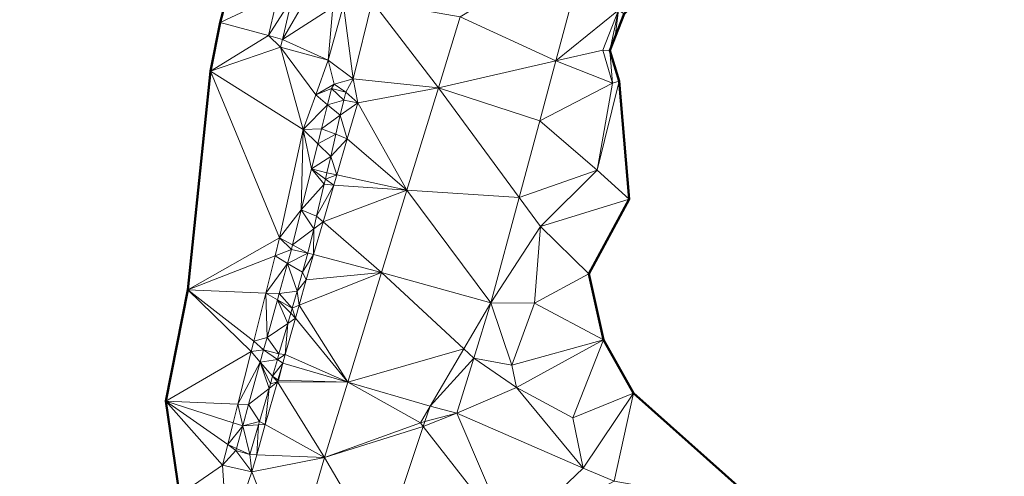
# Model space of a CAD drawing. Header units: metres. Extents: x 3490451 to 6981510, y 5754235 to 11509207.
# Tile 59 of 77: x 3490790 to 3490819, y 5754554 to 5754568. Entities that reach past the tile are written whole.
import ezdxf

# ---------------------------------------------------------------- set-up
doc = ezdxf.new("R2010")
doc.units = ezdxf.units.M
doc.layers.add('Kartierung-05$0$$VERB', color=7, linetype='Continuous', lineweight=18, true_color=0x82563a)

msp = doc.modelspace()

# ---------------------------------------------------------------- linework, layer by layer
at = {"layer": 'Kartierung-05$0$$VERB', "color": 1, "lineweight": 50, "ltscale": 0.02}
for points in [[(3490803.942, 5754597.942), (3490802.079, 5754591.652), (3490802.008, 5754591.465), (3490801.691, 5754588.407), (3490801.228, 5754586.32), (3490799.058, 5754578.319), (3490796.118, 5754570.066), (3490795.826, 5754569.039), (3490795.513, 5754567.863), (3490795.228, 5754566.415), (3490794.552, 5754559.891), (3490793.887, 5754556.569), (3490794.304, 5754553.776), (3490786.254, 5754554.191)], [(3490820.565, 5754597.014), (3490818.868, 5754592.409), (3490816.833, 5754589.009), (3490814.362, 5754586.241), (3490814.297, 5754581.695), (3490813.494, 5754579.049), (3490813.267, 5754577.502), (3490812.523, 5754575.018), (3490810.952, 5754572.038), (3490810.107, 5754570.828), (3490810.346, 5754570.227), (3490809.625, 5754569.136), (3490808.776, 5754569.341), (3490807.57, 5754568.117), (3490807.143, 5754567.028), (3490807.417, 5754566.11), (3490807.719, 5754562.597), (3490806.514, 5754560.361), (3490806.951, 5754558.396), (3490807.845, 5754556.805), (3490811.683, 5754553.39)]]:
    msp.add_lwpolyline(points, dxfattribs=at)
at = {"layer": 'Kartierung-05$0$$VERB'}
for points in [[(3490802.68, 5754568.029, 162.373), (3490805.531, 5754566.716, 162.326), (3490806.511, 5754570.355, 162.483)], [(3490805.531, 5754566.716, 162.326), (3490807.401, 5754568.235, 162.1), (3490806.511, 5754570.355, 162.483)], [(3490797.238, 5754568.678, 162.302), (3490795.513, 5754567.863, 162.409), (3490795.826, 5754569.039, 162.404)], [(3490797.238, 5754568.678, 162.302), (3490796.959, 5754567.472, 162.294), (3490795.513, 5754567.863, 162.409)], [(3490797.238, 5754568.678, 162.302), (3490796.959, 5754567.472, 162.294), (3490797.655, 5754568.572, 162.302)], [(3490796.959, 5754567.472, 162.294), (3490797.655, 5754568.572, 162.302), (3490797.374, 5754567.36, 162.294)], [(3490797.655, 5754568.572, 162.302), (3490797.374, 5754567.36, 162.294), (3490798.076, 5754568.578, 162.29)], [(3490797.374, 5754567.36, 162.294), (3490798.076, 5754568.578, 162.29), (3490798.88, 5754568.32, 162.27)], [(3490800.054, 5754568.49, 162.264), (3490799.197, 5754568.377, 162.252), (3490799.483, 5754566.184, 162.22)], [(3490800.054, 5754568.49, 162.264), (3490802.025, 5754565.913, 162.276), (3490799.483, 5754566.184, 162.22)], [(3490802.68, 5754568.029, 162.373), (3490800.054, 5754568.49, 162.264), (3490802.025, 5754565.913, 162.276)], [(3490797.374, 5754567.36, 162.294), (3490798.88, 5754568.32, 162.27), (3490798.738, 5754566.739, 162.22)], [(3490799.197, 5754568.377, 162.252), (3490798.738, 5754566.739, 162.22), (3490799.483, 5754566.184, 162.22)], [(3490798.88, 5754568.32, 162.27), (3490799.197, 5754568.377, 162.252), (3490798.738, 5754566.739, 162.22)], [(3490805.531, 5754566.716, 162.326), (3490807.401, 5754568.235, 162.1), (3490806.932, 5754567.037, 162.066)], [(3490807.143, 5754567.028, 160.863), (3490807.401, 5754568.235, 162.1), (3490806.932, 5754567.037, 162.066)], [(3490807.143, 5754567.028, 160.863), (3490807.306, 5754567.444, 160.88), (3490807.401, 5754568.235, 162.1)], [(3490807.401, 5754568.235, 162.1), (3490807.306, 5754567.444, 160.88), (3490807.57, 5754568.117, 160.91)], [(3490796.959, 5754567.472, 162.294), (3490795.228, 5754566.415, 162.388), (3490795.513, 5754567.863, 162.409)], [(3490802.68, 5754568.029, 162.373), (3490805.531, 5754566.716, 162.326), (3490802.025, 5754565.913, 162.276)], [(3490796.959, 5754567.472, 162.294), (3490795.228, 5754566.415, 162.388), (3490797.31, 5754567.122, 162.284)], [(3490796.959, 5754567.472, 162.294), (3490797.374, 5754567.36, 162.294), (3490797.31, 5754567.122, 162.284)], [(3490797.374, 5754567.36, 162.294), (3490797.31, 5754567.122, 162.284), (3490798.738, 5754566.739, 162.22)], [(3490807.143, 5754567.028, 160.863), (3490807.143, 5754567.028, 160.863), (3490807.306, 5754567.444, 160.88)], [(3490795.228, 5754566.415, 162.388), (3490797.31, 5754567.122, 162.284), (3490797.993, 5754564.668, 162.049)], [(3490798.365, 5754565.703, 162.135), (3490797.31, 5754567.122, 162.284), (3490797.993, 5754564.668, 162.049)], [(3490798.365, 5754565.703, 162.135), (3490797.31, 5754567.122, 162.284), (3490798.738, 5754566.739, 162.22)], [(3490805.531, 5754566.716, 162.326), (3490806.932, 5754567.037, 162.066), (3490807.225, 5754566.053, 161.765)], [(3490807.143, 5754567.028, 160.863), (3490806.932, 5754567.037, 162.066), (3490807.225, 5754566.053, 161.765)], [(3490807.143, 5754567.028, 160.863), (3490807.293, 5754566.524, 160.838), (3490807.143, 5754567.028, 160.863)], [(3490807.143, 5754567.028, 160.863), (3490807.293, 5754566.524, 160.838), (3490807.417, 5754566.11, 160.819)], [(3490807.225, 5754566.053, 161.765), (3490807.143, 5754567.028, 160.863), (3490807.417, 5754566.11, 160.819)], [(3490798.365, 5754565.703, 162.135), (3490798.919, 5754566.027, 161.894), (3490798.738, 5754566.739, 162.22)], [(3490798.919, 5754566.027, 161.894), (3490798.738, 5754566.739, 162.22), (3490799.483, 5754566.184, 162.22)], [(3490805.531, 5754566.716, 162.326), (3490805.049, 5754564.928, 162.249), (3490802.025, 5754565.913, 162.276)], [(3490805.531, 5754566.716, 162.326), (3490805.049, 5754564.928, 162.249), (3490807.225, 5754566.053, 161.765)], [(3490795.228, 5754566.415, 162.388), (3490794.552, 5754559.891, 162.164), (3490797.286, 5754561.439, 161.963)], [(3490795.228, 5754566.415, 162.388), (3490797.286, 5754561.439, 161.963), (3490797.993, 5754564.668, 162.049)], [(3490798.919, 5754566.027, 161.894), (3490799.259, 5754565.783, 161.922), (3490799.483, 5754566.184, 162.22)], [(3490799.259, 5754565.783, 161.922), (3490799.62, 5754565.467, 162.207), (3490799.483, 5754566.184, 162.22)], [(3490802.025, 5754565.913, 162.276), (3490799.62, 5754565.467, 162.207), (3490799.483, 5754566.184, 162.22)], [(3490806.761, 5754563.458, 161.69), (3490807.417, 5754566.109, 160.818), (3490807.225, 5754566.053, 161.765)], [(3490806.761, 5754563.458, 161.69), (3490807.417, 5754566.109, 160.818), (3490807.719, 5754562.597, 161.005)], [(3490807.225, 5754566.053, 161.765), (3490807.417, 5754566.109, 160.818), (3490807.417, 5754566.11, 160.819)], [(3490807.225, 5754566.053, 161.765), (3490807.417, 5754566.11, 160.819), (3490807.417, 5754566.11, 160.819)], [(3490798.365, 5754565.703, 162.135), (3490798.919, 5754566.027, 161.894), (3490798.839, 5754565.898, 161.813)], [(3490798.717, 5754565.411, 161.806), (3490798.365, 5754565.703, 162.135), (3490798.839, 5754565.898, 161.813)], [(3490798.717, 5754565.411, 161.806), (3490799.203, 5754565.546, 161.919), (3490798.839, 5754565.898, 161.813)], [(3490798.919, 5754566.027, 161.894), (3490799.259, 5754565.783, 161.922), (3490798.839, 5754565.898, 161.813)], [(3490799.203, 5754565.546, 161.919), (3490799.259, 5754565.783, 161.922), (3490798.839, 5754565.898, 161.813)], [(3490799.203, 5754565.546, 161.919), (3490799.259, 5754565.783, 161.922), (3490799.62, 5754565.467, 162.207)], [(3490801.085, 5754562.862, 162.177), (3490802.025, 5754565.913, 162.276), (3490799.62, 5754565.467, 162.207)], [(3490801.085, 5754562.862, 162.177), (3490804.433, 5754562.64, 162.15), (3490802.025, 5754565.913, 162.276)], [(3490804.433, 5754562.64, 162.15), (3490805.049, 5754564.928, 162.249), (3490802.025, 5754565.913, 162.276)], [(3490805.049, 5754564.928, 162.249), (3490806.761, 5754563.458, 161.69), (3490807.225, 5754566.053, 161.765)], [(3490798.717, 5754565.411, 161.806), (3490798.365, 5754565.703, 162.135), (3490797.993, 5754564.668, 162.049)], [(3490798.717, 5754565.411, 161.806), (3490799.098, 5754565.094, 161.914), (3490799.203, 5754565.546, 161.919)], [(3490799.098, 5754565.094, 161.914), (3490799.203, 5754565.546, 161.919), (3490799.62, 5754565.467, 162.207)], [(3490798.717, 5754565.411, 161.806), (3490798.539, 5754564.695, 161.797), (3490797.993, 5754564.668, 162.049)], [(3490798.717, 5754565.411, 161.806), (3490799.098, 5754565.094, 161.914), (3490798.539, 5754564.695, 161.797)], [(3490799.306, 5754564.392, 162.167), (3490799.098, 5754565.094, 161.914), (3490799.62, 5754565.467, 162.207)], [(3490799.306, 5754564.392, 162.167), (3490801.085, 5754562.862, 162.177), (3490799.62, 5754565.467, 162.207)], [(3490798.965, 5754564.527, 161.907), (3490799.098, 5754565.094, 161.914), (3490798.539, 5754564.695, 161.797)], [(3490798.965, 5754564.527, 161.907), (3490799.306, 5754564.392, 162.167), (3490799.098, 5754565.094, 161.914)], [(3490804.433, 5754562.64, 162.15), (3490805.049, 5754564.928, 162.249), (3490806.761, 5754563.458, 161.69)], [(3490797.934, 5754562.27, 161.763), (3490797.286, 5754561.439, 161.963), (3490797.993, 5754564.668, 162.049)], [(3490797.934, 5754562.27, 161.763), (3490798.239, 5754563.492, 161.78), (3490797.993, 5754564.668, 162.049)], [(3490798.426, 5754564.244, 161.79), (3490798.539, 5754564.695, 161.797), (3490797.993, 5754564.668, 162.049)], [(3490798.426, 5754564.244, 161.79), (3490798.239, 5754563.492, 161.78), (3490797.993, 5754564.668, 162.049)], [(3490798.965, 5754564.527, 161.907), (3490798.426, 5754564.244, 161.79), (3490798.539, 5754564.695, 161.797)], [(3490798.965, 5754564.527, 161.907), (3490798.426, 5754564.244, 161.79), (3490798.811, 5754563.868, 161.898)], [(3490798.965, 5754564.527, 161.907), (3490799.306, 5754564.392, 162.167), (3490798.811, 5754563.868, 161.898)], [(3490799.306, 5754564.392, 162.167), (3490798.811, 5754563.868, 161.898), (3490798.992, 5754563.317, 162.126)], [(3490799.306, 5754564.392, 162.167), (3490798.992, 5754563.317, 162.126), (3490801.085, 5754562.862, 162.177)], [(3490798.426, 5754564.244, 161.79), (3490798.811, 5754563.868, 161.898), (3490798.239, 5754563.492, 161.78)], [(3490798.811, 5754563.868, 161.898), (3490798.239, 5754563.492, 161.78), (3490798.697, 5754563.381, 161.893)], [(3490798.811, 5754563.868, 161.898), (3490798.992, 5754563.317, 162.126), (3490798.697, 5754563.381, 161.893)], [(3490798.616, 5754563.037, 161.888), (3490797.934, 5754562.27, 161.763), (3490798.239, 5754563.492, 161.78)], [(3490798.652, 5754563.19, 161.89), (3490798.239, 5754563.492, 161.78), (3490798.697, 5754563.381, 161.893)], [(3490798.616, 5754563.037, 161.888), (3490798.652, 5754563.19, 161.89), (3490798.239, 5754563.492, 161.78)], [(3490804.433, 5754562.64, 162.15), (3490806.761, 5754563.458, 161.69), (3490805.071, 5754561.773, 161.858)], [(3490807.719, 5754562.597, 161.005), (3490806.761, 5754563.458, 161.69), (3490805.071, 5754561.773, 161.858)], [(3490798.616, 5754563.037, 161.888), (3490798.652, 5754563.19, 161.89), (3490798.901, 5754563.007, 162.115)], [(3490798.992, 5754563.317, 162.126), (3490798.652, 5754563.19, 161.89), (3490798.697, 5754563.381, 161.893)], [(3490798.992, 5754563.317, 162.126), (3490798.652, 5754563.19, 161.89), (3490798.901, 5754563.007, 162.115)], [(3490798.992, 5754563.317, 162.126), (3490801.085, 5754562.862, 162.177), (3490798.901, 5754563.007, 162.115)], [(3490798.616, 5754563.037, 161.888), (3490798.393, 5754562.084, 161.877), (3490797.934, 5754562.27, 161.763)], [(3490798.616, 5754563.037, 161.888), (3490798.393, 5754562.084, 161.877), (3490798.901, 5754563.007, 162.115)], [(3490798.583, 5754561.919, 162.074), (3490798.393, 5754562.084, 161.877), (3490798.901, 5754563.007, 162.115)], [(3490798.583, 5754561.919, 162.074), (3490801.085, 5754562.862, 162.177), (3490798.901, 5754563.007, 162.115)], [(3490798.583, 5754561.919, 162.074), (3490801.085, 5754562.862, 162.177), (3490800.328, 5754560.401, 162.098)], [(3490801.085, 5754562.862, 162.177), (3490800.328, 5754560.401, 162.098), (3490803.587, 5754559.501, 162.015)], [(3490801.085, 5754562.862, 162.177), (3490804.433, 5754562.64, 162.15), (3490803.587, 5754559.501, 162.015)], [(3490804.433, 5754562.64, 162.15), (3490805.071, 5754561.773, 161.858), (3490803.587, 5754559.501, 162.015)], [(3490806.514, 5754560.361, 161.072), (3490807.719, 5754562.597, 161.005), (3490805.071, 5754561.773, 161.858)], [(3490797.934, 5754562.27, 161.763), (3490797.674, 5754561.228, 161.749), (3490797.286, 5754561.439, 161.963)], [(3490798.304, 5754561.707, 161.872), (3490797.934, 5754562.27, 161.763), (3490797.674, 5754561.228, 161.749)], [(3490798.304, 5754561.707, 161.872), (3490798.393, 5754562.084, 161.877), (3490797.934, 5754562.27, 161.763)], [(3490798.304, 5754561.707, 161.872), (3490798.583, 5754561.919, 162.074), (3490798.393, 5754562.084, 161.877)], [(3490798.304, 5754561.707, 161.872), (3490797.674, 5754561.228, 161.749), (3490798.134, 5754560.979, 161.863)], [(3490798.304, 5754561.707, 161.872), (3490798.134, 5754560.979, 161.863), (3490798.299, 5754560.945, 162.037)], [(3490798.583, 5754561.919, 162.074), (3490800.328, 5754560.401, 162.098), (3490798.299, 5754560.945, 162.037)], [(3490798.304, 5754561.707, 161.872), (3490798.583, 5754561.919, 162.074), (3490798.299, 5754560.945, 162.037)], [(3490804.892, 5754559.491, 161.432), (3490805.071, 5754561.773, 161.858), (3490803.587, 5754559.501, 162.015)], [(3490804.892, 5754559.491, 161.432), (3490806.514, 5754560.361, 161.072), (3490805.071, 5754561.773, 161.858)], [(3490797.15, 5754560.898, 161.955), (3490794.552, 5754559.891, 162.164), (3490797.286, 5754561.439, 161.963)], [(3490797.15, 5754560.898, 161.955), (3490797.639, 5754561.087, 161.747), (3490797.286, 5754561.439, 161.963)], [(3490797.674, 5754561.228, 161.749), (3490797.639, 5754561.087, 161.747), (3490797.286, 5754561.439, 161.963)], [(3490797.525, 5754560.676, 161.748), (3490797.15, 5754560.898, 161.955), (3490797.639, 5754561.087, 161.747)], [(3490797.525, 5754560.676, 161.748), (3490797.639, 5754561.087, 161.747), (3490798.134, 5754560.979, 161.863)], [(3490797.674, 5754561.228, 161.749), (3490797.639, 5754561.087, 161.747), (3490798.134, 5754560.979, 161.863)], [(3490796.873, 5754559.791, 161.939), (3490797.15, 5754560.898, 161.955), (3490794.552, 5754559.891, 162.164)], [(3490797.525, 5754560.676, 161.748), (3490796.873, 5754559.791, 161.939), (3490797.15, 5754560.898, 161.955)], [(3490797.525, 5754560.676, 161.748), (3490797.971, 5754560.413, 161.848), (3490798.134, 5754560.979, 161.863)], [(3490797.971, 5754560.413, 161.848), (3490798.134, 5754560.979, 161.863), (3490798.299, 5754560.945, 162.037)], [(3490797.971, 5754560.413, 161.848), (3490798.084, 5754560.185, 162.016), (3490798.299, 5754560.945, 162.037)], [(3490798.084, 5754560.185, 162.016), (3490800.328, 5754560.401, 162.098), (3490798.299, 5754560.945, 162.037)], [(3490797.525, 5754560.676, 161.748), (3490796.873, 5754559.791, 161.939), (3490797.276, 5754559.774, 161.75)], [(3490797.525, 5754560.676, 161.748), (3490797.276, 5754559.774, 161.75), (3490797.809, 5754559.852, 161.833)], [(3490797.525, 5754560.676, 161.748), (3490797.971, 5754560.413, 161.848), (3490797.809, 5754559.852, 161.833)], [(3490797.971, 5754560.413, 161.848), (3490798.084, 5754560.185, 162.016), (3490797.809, 5754559.852, 161.833)], [(3490798.084, 5754560.185, 162.016), (3490797.809, 5754559.852, 161.833), (3490797.868, 5754559.425, 161.995)], [(3490797.868, 5754559.425, 161.995), (3490799.321, 5754557.134, 161.992), (3490800.328, 5754560.401, 162.098)], [(3490798.084, 5754560.185, 162.016), (3490797.868, 5754559.425, 161.995), (3490800.328, 5754560.401, 162.098)], [(3490802.782, 5754558.129, 161.98), (3490799.321, 5754557.134, 161.992), (3490800.328, 5754560.401, 162.098)], [(3490802.782, 5754558.129, 161.98), (3490800.328, 5754560.401, 162.098), (3490803.587, 5754559.501, 162.015)], [(3490806.951, 5754558.396, 160.992), (3490804.892, 5754559.491, 161.432), (3490806.514, 5754560.361, 161.072)], [(3490796.436, 5754558.046, 161.913), (3490794.552, 5754559.891, 162.164), (3490793.887, 5754556.569, 162.105)], [(3490796.513, 5754558.354, 161.918), (3490796.436, 5754558.046, 161.913), (3490794.552, 5754559.891, 162.164)], [(3490796.873, 5754559.791, 161.939), (3490796.513, 5754558.354, 161.918), (3490794.552, 5754559.891, 162.164)], [(3490796.873, 5754559.791, 161.939), (3490796.913, 5754558.461, 161.753), (3490796.513, 5754558.354, 161.918)], [(3490797.225, 5754559.591, 161.75), (3490796.873, 5754559.791, 161.939), (3490796.913, 5754558.461, 161.753)], [(3490797.225, 5754559.591, 161.75), (3490796.873, 5754559.791, 161.939), (3490797.276, 5754559.774, 161.75)], [(3490797.531, 5754558.887, 161.807), (3490797.225, 5754559.591, 161.75), (3490796.913, 5754558.461, 161.753)], [(3490797.225, 5754559.591, 161.75), (3490797.276, 5754559.774, 161.75), (3490797.662, 5754559.343, 161.819)], [(3490797.531, 5754558.887, 161.807), (3490797.618, 5754559.19, 161.815), (3490797.225, 5754559.591, 161.75)], [(3490797.618, 5754559.19, 161.815), (3490797.225, 5754559.591, 161.75), (3490797.662, 5754559.343, 161.819)], [(3490797.276, 5754559.774, 161.75), (3490797.809, 5754559.852, 161.833), (3490797.662, 5754559.343, 161.819)], [(3490797.809, 5754559.852, 161.833), (3490797.868, 5754559.425, 161.995), (3490797.662, 5754559.343, 161.819)], [(3490797.618, 5754559.19, 161.815), (3490797.662, 5754559.343, 161.819), (3490797.761, 5754559.046, 161.984)], [(3490797.868, 5754559.425, 161.995), (3490797.662, 5754559.343, 161.819), (3490797.761, 5754559.046, 161.984)], [(3490797.868, 5754559.425, 161.995), (3490797.761, 5754559.046, 161.984), (3490799.321, 5754557.134, 161.992)], [(3490802.782, 5754558.129, 161.98), (3490803.081, 5754557.852, 161.977), (3490803.587, 5754559.501, 162.015)], [(3490803.081, 5754557.852, 161.977), (3490804.218, 5754557.64, 161.551), (3490803.587, 5754559.501, 162.015)], [(3490804.218, 5754557.64, 161.551), (3490804.892, 5754559.491, 161.432), (3490803.587, 5754559.501, 162.015)], [(3490806.951, 5754558.396, 160.992), (3490804.218, 5754557.64, 161.551), (3490804.892, 5754559.491, 161.432)], [(3490797.452, 5754557.956, 161.954), (3490797.531, 5754558.887, 161.807), (3490797.761, 5754559.046, 161.984)], [(3490797.452, 5754557.956, 161.954), (3490797.761, 5754559.046, 161.984), (3490799.321, 5754557.134, 161.992)], [(3490797.531, 5754558.887, 161.807), (3490797.618, 5754559.19, 161.815), (3490797.761, 5754559.046, 161.984)], [(3490797.531, 5754558.887, 161.807), (3490796.913, 5754558.461, 161.753), (3490797.268, 5754557.977, 161.782)], [(3490797.452, 5754557.956, 161.954), (3490797.531, 5754558.887, 161.807), (3490797.268, 5754557.977, 161.782)], [(3490796.913, 5754558.461, 161.753), (3490796.513, 5754558.354, 161.918), (3490796.811, 5754558.093, 161.754)], [(3490796.913, 5754558.461, 161.753), (3490796.811, 5754558.093, 161.754), (3490797.268, 5754557.977, 161.782)], [(3490796.513, 5754558.354, 161.918), (3490796.811, 5754558.093, 161.754), (3490796.436, 5754558.046, 161.913)], [(3490802.782, 5754558.129, 161.98), (3490799.321, 5754557.134, 161.992), (3490801.777, 5754556.415, 161.937)], [(3490802.782, 5754558.129, 161.98), (3490803.081, 5754557.852, 161.977), (3490801.777, 5754556.415, 161.937)], [(3490806.951, 5754558.396, 160.992), (3490804.357, 5754556.969, 161.468), (3490804.218, 5754557.64, 161.551)], [(3490806.951, 5754558.396, 160.992), (3490806.036, 5754556.064, 161.082), (3490804.357, 5754556.969, 161.468)], [(3490807.845, 5754556.805, 160.543), (3490806.951, 5754558.396, 160.992), (3490806.036, 5754556.064, 161.082)], [(3490796.043, 5754556.477, 161.891), (3490796.436, 5754558.046, 161.913), (3490793.887, 5754556.569, 162.105)], [(3490796.711, 5754557.731, 161.754), (3490796.043, 5754556.477, 161.891), (3490796.436, 5754558.046, 161.913)], [(3490796.711, 5754557.731, 161.754), (3490796.811, 5754558.093, 161.754), (3490796.436, 5754558.046, 161.913)], [(3490796.711, 5754557.731, 161.754), (3490797.221, 5754557.811, 161.778), (3490796.811, 5754558.093, 161.754)], [(3490797.221, 5754557.811, 161.778), (3490796.811, 5754558.093, 161.754), (3490797.268, 5754557.977, 161.782)], [(3490797.452, 5754557.956, 161.954), (3490797.221, 5754557.811, 161.778), (3490797.268, 5754557.977, 161.782)], [(3490797.452, 5754557.956, 161.954), (3490797.221, 5754557.811, 161.778), (3490797.379, 5754557.702, 161.946)], [(3490797.452, 5754557.956, 161.954), (3490799.321, 5754557.134, 161.992), (3490797.379, 5754557.702, 161.946)], [(3490803.081, 5754557.852, 161.977), (3490802.576, 5754556.203, 161.939), (3490801.777, 5754556.415, 161.937)], [(3490803.081, 5754557.852, 161.977), (3490804.357, 5754556.969, 161.468), (3490802.576, 5754556.203, 161.939)], [(3490803.081, 5754557.852, 161.977), (3490804.357, 5754556.969, 161.468), (3490804.218, 5754557.64, 161.551)], [(3490796.711, 5754557.731, 161.754), (3490796.043, 5754556.477, 161.891), (3490796.36, 5754556.464, 161.757)], [(3490796.972, 5754556.948, 161.754), (3490796.711, 5754557.731, 161.754), (3490796.36, 5754556.464, 161.757)], [(3490796.711, 5754557.731, 161.754), (3490797.077, 5754557.312, 161.764), (3490797.221, 5754557.811, 161.778)], [(3490797.011, 5754557.082, 161.758), (3490796.711, 5754557.731, 161.754), (3490797.077, 5754557.312, 161.764)], [(3490796.972, 5754556.948, 161.754), (3490797.011, 5754557.082, 161.758), (3490796.711, 5754557.731, 161.754)], [(3490797.077, 5754557.312, 161.764), (3490797.221, 5754557.811, 161.778), (3490797.379, 5754557.702, 161.946)], [(3490797.237, 5754557.199, 161.932), (3490797.077, 5754557.312, 161.764), (3490797.379, 5754557.702, 161.946)], [(3490797.237, 5754557.199, 161.932), (3490797.379, 5754557.702, 161.946), (3490797.249, 5754557.19, 161.947)], [(3490799.321, 5754557.134, 161.992), (3490797.379, 5754557.702, 161.946), (3490797.249, 5754557.19, 161.947)], [(3490797.011, 5754557.082, 161.758), (3490797.077, 5754557.312, 161.764), (3490797.222, 5754557.146, 161.931)], [(3490797.237, 5754557.199, 161.932), (3490797.077, 5754557.312, 161.764), (3490797.222, 5754557.146, 161.931)], [(3490796.688, 5754555.961, 161.728), (3490796.972, 5754556.948, 161.754), (3490796.36, 5754556.464, 161.757)], [(3490796.859, 5754555.866, 161.895), (3490796.688, 5754555.961, 161.728), (3490796.972, 5754556.948, 161.754)], [(3490796.859, 5754555.866, 161.895), (3490796.972, 5754556.948, 161.754), (3490797.222, 5754557.146, 161.931)], [(3490796.859, 5754555.866, 161.895), (3490797.222, 5754557.146, 161.931), (3490798.63, 5754554.89, 161.92)], [(3490796.972, 5754556.948, 161.754), (3490797.011, 5754557.082, 161.758), (3490797.222, 5754557.146, 161.931)], [(3490797.237, 5754557.199, 161.932), (3490797.222, 5754557.146, 161.931), (3490797.249, 5754557.19, 161.947)], [(3490797.222, 5754557.146, 161.931), (3490799.321, 5754557.134, 161.992), (3490797.249, 5754557.19, 161.947)], [(3490797.222, 5754557.146, 161.931), (3490799.321, 5754557.134, 161.992), (3490798.63, 5754554.89, 161.92)], [(3490799.321, 5754557.134, 161.992), (3490801.491, 5754555.923, 161.914), (3490798.63, 5754554.89, 161.92)], [(3490799.321, 5754557.134, 161.992), (3490801.491, 5754555.923, 161.914), (3490801.777, 5754556.415, 161.937)], [(3490804.357, 5754556.969, 161.468), (3490806.349, 5754554.571, 161.607), (3490802.576, 5754556.203, 161.939)], [(3490806.036, 5754556.064, 161.082), (3490804.357, 5754556.969, 161.468), (3490806.349, 5754554.571, 161.607)], [(3490807.845, 5754556.805, 160.543), (3490806.036, 5754556.064, 161.082), (3490806.349, 5754554.571, 161.607)], [(3490807.845, 5754556.805, 160.543), (3490807.268, 5754554.177, 161.378), (3490806.349, 5754554.571, 161.607)], [(3490811.683, 5754553.39, 160.021), (3490807.845, 5754556.805, 160.543), (3490807.268, 5754554.177, 161.378)], [(3490793.887, 5754556.569, 162.105), (3490795.586, 5754554.653, 161.864), (3490794.304, 5754553.776, 161.796)], [(3490795.74, 5754555.269, 161.873), (3490793.887, 5754556.569, 162.105), (3490795.586, 5754554.653, 161.864)], [(3490795.904, 5754555.924, 161.883), (3490795.74, 5754555.269, 161.873), (3490793.887, 5754556.569, 162.105)], [(3490796.043, 5754556.477, 161.891), (3490795.904, 5754555.924, 161.883), (3490793.887, 5754556.569, 162.105)], [(3490796.043, 5754556.477, 161.891), (3490795.904, 5754555.924, 161.883), (3490796.186, 5754555.834, 161.758)], [(3490796.043, 5754556.477, 161.891), (3490796.36, 5754556.464, 161.757), (3490796.186, 5754555.834, 161.758)], [(3490796.688, 5754555.961, 161.728), (3490796.36, 5754556.464, 161.757), (3490796.186, 5754555.834, 161.758)], [(3490801.624, 5754555.957, 161.923), (3490801.491, 5754555.923, 161.914), (3490801.777, 5754556.415, 161.937)], [(3490801.624, 5754555.957, 161.923), (3490802.576, 5754556.203, 161.939), (3490801.777, 5754556.415, 161.937)], [(3490801.576, 5754555.814, 161.918), (3490801.624, 5754555.957, 161.923), (3490802.576, 5754556.203, 161.939)], [(3490801.576, 5754555.814, 161.918), (3490804.172, 5754552.488, 161.763), (3490802.576, 5754556.203, 161.939)], [(3490804.172, 5754552.488, 161.763), (3490806.349, 5754554.571, 161.607), (3490802.576, 5754556.203, 161.939)], [(3490795.904, 5754555.924, 161.883), (3490796.186, 5754555.834, 161.758), (3490795.74, 5754555.269, 161.873)], [(3490796.186, 5754555.834, 161.758), (3490795.998, 5754555.154, 161.76), (3490795.74, 5754555.269, 161.873)], [(3490796.186, 5754555.834, 161.758), (3490795.998, 5754555.154, 161.76), (3490796.403, 5754554.974, 161.701)], [(3490796.657, 5754555.857, 161.725), (3490796.688, 5754555.961, 161.728), (3490796.186, 5754555.834, 161.758)], [(3490796.657, 5754555.857, 161.725), (3490796.186, 5754555.834, 161.758), (3490796.403, 5754554.974, 161.701)], [(3490796.657, 5754555.857, 161.725), (3490796.604, 5754554.966, 161.87), (3490796.403, 5754554.974, 161.701)], [(3490796.657, 5754555.857, 161.725), (3490796.859, 5754555.866, 161.895), (3490796.604, 5754554.966, 161.87)], [(3490796.859, 5754555.866, 161.895), (3490796.604, 5754554.966, 161.87), (3490798.63, 5754554.89, 161.92)], [(3490796.657, 5754555.857, 161.725), (3490796.859, 5754555.866, 161.895), (3490796.688, 5754555.961, 161.728)], [(3490801.576, 5754555.814, 161.918), (3490801.491, 5754555.923, 161.914), (3490798.63, 5754554.89, 161.92)], [(3490801.576, 5754555.814, 161.918), (3490800.31, 5754552.023, 161.799), (3490798.63, 5754554.89, 161.92)], [(3490801.576, 5754555.814, 161.918), (3490800.31, 5754552.023, 161.799), (3490804.172, 5754552.488, 161.763)], [(3490801.576, 5754555.814, 161.918), (3490801.624, 5754555.957, 161.923), (3490801.491, 5754555.923, 161.914)], [(3490795.74, 5754555.269, 161.873), (3490795.983, 5754555.099, 161.76), (3490795.586, 5754554.653, 161.864)], [(3490795.998, 5754555.154, 161.76), (3490795.74, 5754555.269, 161.873), (3490795.983, 5754555.099, 161.76)], [(3490795.983, 5754555.099, 161.76), (3490795.586, 5754554.653, 161.864), (3490796.46, 5754554.458, 161.856)], [(3490795.998, 5754555.154, 161.76), (3490796.403, 5754554.974, 161.701), (3490795.983, 5754555.099, 161.76)], [(3490796.403, 5754554.974, 161.701), (3490795.983, 5754555.099, 161.76), (3490796.46, 5754554.458, 161.856)], [(3490796.604, 5754554.966, 161.87), (3490796.403, 5754554.974, 161.701), (3490796.46, 5754554.458, 161.856)], [(3490796.604, 5754554.966, 161.87), (3490798.63, 5754554.89, 161.92), (3490796.46, 5754554.458, 161.856)], [(3490797.632, 5754551.477, 161.823), (3490798.63, 5754554.89, 161.92), (3490796.46, 5754554.458, 161.856)], [(3490800.31, 5754552.023, 161.799), (3490797.632, 5754551.477, 161.823), (3490798.63, 5754554.89, 161.92)], [(3490795.73, 5754552.357, 161.79), (3490795.586, 5754554.653, 161.864), (3490794.304, 5754553.776, 161.796)], [(3490795.73, 5754552.357, 161.79), (3490795.586, 5754554.653, 161.864), (3490796.46, 5754554.458, 161.856)], [(3490795.73, 5754552.357, 161.79), (3490797.632, 5754551.477, 161.823), (3490796.46, 5754554.458, 161.856)], [(3490807.268, 5754554.177, 161.378), (3490804.172, 5754552.488, 161.763), (3490806.349, 5754554.571, 161.607)]]:
    msp.add_3dface(points, dxfattribs=at)

doc.saveas('drawing.dxf')
